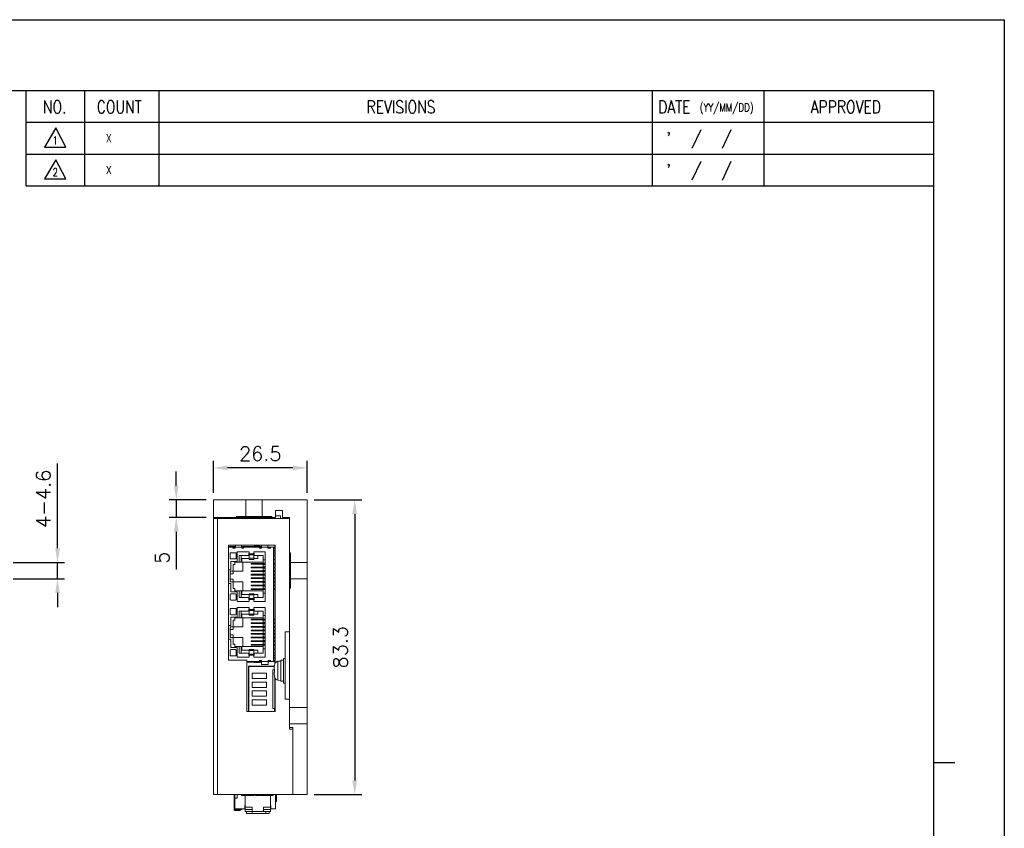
# Model space of a CAD drawing. Header units: millimetres. Extents: x 0 to 594, y 0 to 420.
# Tile 6 of 6: x 316 to 594, y 191 to 420. Entities that reach past the tile are written whole.
import ezdxf

# ---------------------------------------------------------------- set-up
doc = ezdxf.new("R2010")
doc.units = ezdxf.units.MM
doc.header["$PDSIZE"] = -1
doc.layers.add('SHEET', color=1, linetype='Continuous')
doc.styles.add('SHEET1', font='ROMANS.SHX', dxfattribs={"width": 0.8, "height": 3})
doc.styles.get("Standard").update_dxf_attribs({"font": 'txt.shx', "bigfont": 'whgtxt.shx'})
doc.dimstyles.new('ISO-25', dxfattribs={"dimtxt": 2.5, "dimasz": 2.5, "dimexe": 1.25, "dimexo": 0.625, "dimtad": 1, "dimtxsty": 'Standard', "dimcen": 2.5, "dimadec": 0, "dimazin": 0, "dimtfac": 1, "dimtmove": 0, "dimatfit": 3, "dimfxl": 0, "dimarcsym": 0})

# ---------------------------------------------------------------- blocks, each defined once
blk = doc.blocks.new('*D8')
at = {"color": 8, "lineweight": -2}
for p, q in [((326.39, 270.58), (326.39, 294.58)), ((313.88, 266.58), (328.39, 266.58)), ((326.39, 261.98), (326.39, 266.58)), ((313.88, 261.98), (328.39, 261.98)), ((326.39, 257.98), (326.39, 253.98))]:
    blk.add_line(p, q, dxfattribs=at)
at = {"color": 8}
for points in [[(325.72, 270.58), (327.05, 270.58), (326.39, 266.58)], [(325.72, 257.98), (327.05, 257.98), (326.39, 261.98)]]:
    blk.add_solid(points, dxfattribs=at)
at = {"layer": 'Defpoints', "color": 0}
for p in [(311.88, 266.58), (326.39, 266.58), (311.88, 261.98)]:
    blk.add_point(p, dxfattribs=at)
at = {"color": 3, "insert": (322.39, 284.58), "char_height": 4, "attachment_point": 5, "rotation": 90}
blk.add_mtext('\\A1;4-4.6', dxfattribs=at)
blk = doc.blocks.new('*D11')
at = {"color": 8, "lineweight": -2}
for p, q in [((398.94, 284.28), (412.38, 284.28)), ((410.38, 280.28), (410.38, 204.98)), ((398.94, 200.98), (412.38, 200.98))]:
    blk.add_line(p, q, dxfattribs=at)
at = {"color": 8}
for points in [[(409.71, 280.28), (411.04, 280.28), (410.38, 284.28)], [(409.71, 204.98), (411.04, 204.98), (410.38, 200.98)]]:
    blk.add_solid(points, dxfattribs=at)
at = {"layer": 'Defpoints', "color": 0}
for p in [(396.94, 284.28), (396.94, 200.98), (410.38, 200.98)]:
    blk.add_point(p, dxfattribs=at)
at = {"color": 3, "insert": (406.38, 242.63), "char_height": 4, "attachment_point": 5, "rotation": 90}
blk.add_mtext('\\A1;83.3', dxfattribs=at)
blk = doc.blocks.new('*D12')
at = {"color": 8, "lineweight": -2}
for p, q in [((370.44, 286.28), (370.44, 295.32)), ((396.94, 286.28), (396.94, 295.32)), ((392.94, 293.32), (374.44, 293.32))]:
    blk.add_line(p, q, dxfattribs=at)
at = {"color": 8}
for points in [[(374.44, 293.98), (374.44, 292.65), (370.44, 293.32)], [(392.94, 293.98), (392.94, 292.65), (396.94, 293.32)]]:
    blk.add_solid(points, dxfattribs=at)
at = {"layer": 'Defpoints', "color": 0}
for p in [(370.44, 293.32), (370.44, 284.28), (396.94, 284.28)]:
    blk.add_point(p, dxfattribs=at)
at = {"color": 3, "insert": (383.69, 297.32), "char_height": 4, "attachment_point": 5}
blk.add_mtext('\\A1;26.5', dxfattribs=at)
blk = doc.blocks.new('*D13')
at = {"color": 8, "lineweight": -2}
for p, q in [((359.94, 288.28), (359.94, 292.28)), ((368.44, 284.28), (357.94, 284.28)), ((359.94, 284.28), (359.94, 279.28)), ((368.44, 279.28), (357.94, 279.28)), ((359.94, 275.28), (359.94, 264.61))]:
    blk.add_line(p, q, dxfattribs=at)
at = {"color": 8}
for points in [[(359.27, 288.28), (360.6, 288.28), (359.94, 284.28)], [(359.27, 275.28), (360.6, 275.28), (359.94, 279.28)]]:
    blk.add_solid(points, dxfattribs=at)
at = {"layer": 'Defpoints', "color": 0}
for p in [(370.44, 284.28), (359.94, 279.28), (370.44, 279.28)]:
    blk.add_point(p, dxfattribs=at)
at = {"color": 3, "insert": (355.94, 267.94), "char_height": 4, "attachment_point": 5, "rotation": 90}
blk.add_mtext('\\A1;5', dxfattribs=at)

msp = doc.modelspace()

# ---------------------------------------------------------------- linework, layer by layer
at = {"color": 7, "linetype": 'Continuous', "lineweight": 15}
for p, q in [((370.4383, 284.2758), (370.4383, 279.2758)), ((370.4383, 284.2758), (379.6382, 284.2758)), ((379.6382, 284.2758), (379.6382, 279.5758)), ((379.6382, 284.2758), (384.2382, 284.2758)), ((384.2382, 284.2758), (384.2382, 279.5758)), ((384.2382, 284.2758), (396.9383, 284.2758)), ((396.9383, 284.2758), (396.9383, 266.5758)), ((389.9382, 281.2758), (388.0383, 281.2758)), ((388.0383, 281.2758), (388.0383, 279.2758)), ((389.9382, 279.2758), (389.9382, 281.2758)), ((370.4383, 279.2758), (376.9382, 279.2758)), ((370.4383, 200.9758), (370.4383, 278.9758)), ((370.4383, 278.9758), (371.6382, 278.9758)), ((371.6382, 278.9758), (371.6382, 200.9758)), ((391.9382, 278.9758), (371.6382, 278.9758)), ((376.9382, 279.5758), (376.9382, 279.2758)), ((379.6382, 279.5758), (376.9382, 279.5758)), ((376.9382, 279.2758), (386.9383, 279.2758)), ((379.6382, 279.5758), (384.2382, 279.5758)), ((386.9383, 279.5758), (384.2382, 279.5758)), ((386.9383, 279.5758), (386.9383, 279.2758)), ((386.9383, 279.2758), (388.0383, 279.2758)), ((387.8383, 278.9758), (387.8383, 279.2758)), ((388.0383, 279.7758), (389.4382, 279.7758)), ((389.4382, 278.9758), (389.4382, 279.7758)), ((389.9382, 279.2758), (391.9382, 279.2758)), ((391.9382, 279.2758), (391.9382, 269.2758)), ((387.9383, 271.4258), (374.7383, 271.4258)), ((374.7383, 271.4258), (374.7383, 238.9258)), ((374.7383, 271.0624), (375.872, 271.0624)), ((375.9002, 270.9354), (374.7383, 270.9354)), ((375.872, 271.0624), (375.872, 270.9354)), ((375.872, 271.0624), (376.4475, 271.0624)), ((375.9002, 270.6179), (375.9002, 270.9354)), ((375.9002, 270.9354), (376.4083, 270.9354)), ((376.6432, 270.6179), (375.9002, 270.6179)), ((376.4083, 270.6179), (376.4083, 270.9354)), ((376.4083, 270.9354), (376.6432, 270.9354)), ((376.4475, 271.0624), (376.4475, 270.9354)), ((376.4475, 271.0624), (376.6483, 271.0624)), ((376.6432, 270.6179), (376.6432, 270.9354)), ((378.4403, 270.9354), (376.6432, 270.9354)), ((378.435, 271.0624), (384.0335, 271.0624)), ((378.4403, 270.6179), (378.4403, 270.9354)), ((378.4403, 270.9354), (378.9482, 270.9354)), ((378.9482, 270.6179), (378.4403, 270.6179)), ((378.9482, 270.6179), (378.9482, 270.9354)), ((383.5203, 270.9354), (378.9482, 270.9354)), ((381.9963, 271.0624), (381.9963, 271.1894)), ((382.1741, 271.1894), (381.9963, 271.1894)), ((383.3425, 271.1894), (382.1741, 271.1894)), ((382.1741, 271.1894), (382.1741, 271.0624)), ((383.5203, 271.1894), (383.3425, 271.1894)), ((383.3425, 271.0624), (383.3425, 271.1894)), ((383.5203, 271.0624), (383.5203, 271.1894)), ((383.5203, 270.6179), (383.5203, 270.9354)), ((383.5203, 270.9354), (384.0282, 270.9354)), ((384.0282, 270.6179), (383.5203, 270.6179)), ((384.0282, 270.6179), (384.0282, 270.9354)), ((385.8063, 270.9354), (384.0282, 270.9354)), ((385.8063, 270.6179), (385.8063, 270.9354)), ((385.8063, 270.9354), (386.0602, 270.9354)), ((386.5683, 270.6179), (385.8063, 270.6179)), ((386.0602, 270.6179), (386.0602, 270.9354)), ((386.0602, 270.9354), (386.5683, 270.9354)), ((386.5683, 270.6179), (386.5683, 270.9354)), ((387.4572, 270.9354), (386.5683, 270.9354)), ((387.4572, 238.5758), (387.4572, 270.9354)), ((387.8383, 270.8338), (387.4572, 270.8338)), ((387.4572, 270.6306), (387.8383, 270.6306)), ((387.8383, 237.9969), (387.8383, 271.4258)), ((387.9383, 238.1982), (387.9383, 271.4258)), ((375.1382, 267.8239), (375.1382, 269.0939)), ((376.6622, 269.3479), (375.3922, 269.3479)), ((376.6622, 267.5699), (375.3922, 267.5699)), ((376.9163, 267.8239), (376.9163, 269.0939)), ((377.1702, 266.8968), (377.1703, 269.5638)), ((380.5993, 269.5638), (377.1703, 269.5638)), ((377.7036, 266.6809), (377.7036, 268.5859)), ((377.7036, 268.5859), (380.4722, 268.5859)), ((378.3386, 268.5859), (378.3386, 266.6809)), ((378.4656, 266.6809), (378.4656, 267.6969)), ((378.4656, 267.6969), (380.5993, 267.6969)), ((380.4722, 269.2209), (380.5993, 269.2209)), ((380.4722, 268.5859), (380.4722, 269.2209)), ((380.4722, 268.5859), (380.5993, 268.5859)), ((380.5993, 269.0331), (380.5993, 269.5638)), ((381.8692, 269.0331), (380.5993, 269.0331)), ((380.5993, 269.0331), (380.5993, 268.741)), ((380.5993, 268.741), (381.8692, 268.741)), ((380.5993, 267.7541), (380.5993, 268.741)), ((380.5993, 267.7541), (381.8692, 267.7541)), ((380.5993, 267.4683), (380.5993, 267.7541)), ((380.5993, 267.4683), (381.8692, 267.4683)), ((385.0443, 269.5638), (381.8692, 269.5638)), ((381.8692, 269.0331), (381.8692, 269.5638)), ((381.8692, 269.2209), (381.9963, 269.2209)), ((381.8692, 268.741), (381.8692, 269.0331)), ((381.8692, 267.7541), (381.8692, 268.741)), ((381.8692, 268.5859), (381.9963, 268.5859)), ((381.8692, 267.4683), (381.8692, 267.7541)), ((381.8692, 267.6969), (383.0122, 267.6969)), ((381.9963, 269.2209), (381.9963, 268.5859)), ((381.9963, 268.5859), (384.5362, 268.5859)), ((383.0122, 268.5859), (383.0122, 267.6969)), ((384.5362, 268.5859), (384.5362, 267.3159)), ((384.5362, 267.3159), (385.0443, 267.3159)), ((384.5362, 267.3159), (384.5362, 266.3444)), ((385.0443, 255.5938), (385.0443, 269.5638)), ((387.4572, 269.8686), (387.8383, 269.8686)), ((387.8383, 269.2336), (387.4572, 269.2336)), ((387.4572, 268.4716), (387.8383, 268.4716)), ((387.4572, 267.4496), (387.8383, 267.4496)), ((392.2383, 269.2758), (391.9382, 269.2758)), ((391.9382, 269.2758), (391.9382, 265.8371)), ((392.2383, 266.5758), (392.2383, 269.2758)), ((375.3922, 264.4838), (374.7383, 264.4838)), ((377.1702, 266.8968), (375.3922, 266.8968)), ((375.3922, 264.4838), (375.3922, 266.8968)), ((376.0018, 266.0459), (376.5099, 266.0459)), ((376.0018, 264.1536), (376.0018, 266.0459)), ((376.5099, 266.0459), (376.5099, 266.6809)), ((376.5099, 266.6809), (377.7036, 266.6809)), ((377.7036, 266.6809), (378.3386, 266.6809)), ((378.3386, 266.6809), (378.4656, 266.6809)), ((378.4656, 266.6809), (384.5362, 266.6809)), ((378.7196, 264.1536), (378.7196, 266.6809)), ((381.1327, 266.0828), (381.1327, 266.286)), ((381.1327, 266.286), (381.3112, 266.286)), ((381.3112, 266.0828), (381.1327, 266.0828)), ((381.1327, 265.2712), (381.1327, 265.068)), ((381.1327, 265.2712), (381.3112, 265.2712)), ((381.3112, 265.068), (381.1327, 265.068)), ((381.3112, 266.0828), (381.3112, 266.286)), ((381.3112, 266.286), (384.6132, 266.286)), ((384.6132, 266.0828), (381.3112, 266.0828)), ((381.3112, 265.2712), (381.3112, 265.068)), ((381.3112, 265.2712), (384.6132, 265.2712)), ((384.6132, 265.068), (381.3112, 265.068)), ((385.0443, 266.3444), (384.5362, 266.3444)), ((384.5362, 266.3444), (384.5362, 266.286)), ((384.5362, 266.0828), (384.5362, 266.0269)), ((385.0443, 266.0269), (384.5362, 266.0269)), ((384.5362, 265.3284), (384.5362, 266.0269)), ((385.0443, 265.3284), (384.5362, 265.3284)), ((384.5362, 265.3284), (384.5362, 265.2712)), ((384.5362, 265.068), (384.5362, 265.0109)), ((385.0443, 265.0109), (384.5362, 265.0109)), ((384.5362, 264.3124), (384.5362, 265.0109)), ((384.6132, 266.0828), (384.6132, 266.286)), ((384.6132, 266.286), (385.0443, 266.286)), ((385.0443, 266.0828), (384.6132, 266.0828)), ((384.6132, 265.2712), (384.6132, 265.068)), ((384.6132, 265.2712), (385.0443, 265.2712)), ((385.0443, 265.068), (384.6132, 265.068)), ((387.8383, 266.286), (387.4572, 266.286)), ((387.8383, 266.0828), (387.4572, 266.0828)), ((387.8383, 265.2712), (387.4572, 265.2712)), ((387.8383, 265.068), (387.4572, 265.068)), ((391.9382, 265.8371), (391.9382, 262.7146)), ((392.2383, 266.5758), (396.9383, 266.5758)), ((392.2383, 266.5758), (392.2383, 261.9758)), ((396.9383, 266.5758), (396.9383, 261.9758)), ((375.1637, 264.1536), (376.0018, 264.1536)), ((375.1637, 261.1056), (375.1637, 264.1536)), ((375.1637, 263.3916), (376.0018, 263.3916)), ((376.0018, 261.8676), (375.1637, 261.8676)), ((376.0018, 263.3916), (376.0018, 264.1536)), ((376.0018, 264.1536), (378.7196, 264.1536)), ((376.0018, 261.1056), (376.0018, 261.8676)), ((381.1327, 264.2552), (381.1327, 264.052)), ((381.1327, 264.2552), (381.3112, 264.2552)), ((381.3112, 264.052), (381.1327, 264.052)), ((381.1327, 263.2392), (381.1327, 263.036)), ((381.1327, 263.2392), (381.3112, 263.2392)), ((381.3112, 263.036), (381.1327, 263.036)), ((381.1327, 262.2232), (381.1327, 262.02)), ((381.1327, 262.2232), (381.3112, 262.2232)), ((381.3112, 262.02), (381.1327, 262.02)), ((381.3112, 264.2552), (381.3112, 264.052)), ((381.3112, 264.2552), (384.6132, 264.2552)), ((384.6132, 264.052), (381.3112, 264.052)), ((381.3112, 263.2392), (381.3112, 263.036)), ((381.3112, 263.2392), (384.6132, 263.2392)), ((384.6132, 263.036), (381.3112, 263.036)), ((381.3112, 262.2232), (381.3112, 262.02)), ((381.3112, 262.2232), (384.6132, 262.2232)), ((384.6132, 262.02), (381.3112, 262.02)), ((384.5362, 264.3124), (385.0443, 264.3124)), ((384.5362, 264.3124), (384.5362, 264.2552)), ((384.5362, 264.052), (384.5362, 263.9949)), ((385.0443, 263.9949), (384.5362, 263.9949)), ((384.5362, 263.2964), (384.5362, 263.9949)), ((384.5362, 263.2964), (385.0443, 263.2964)), ((384.5362, 263.2964), (384.5362, 263.2392)), ((384.5362, 263.036), (384.5362, 262.9789)), ((385.0443, 262.9789), (384.5362, 262.9789)), ((384.5362, 262.2804), (384.5362, 262.9789)), ((384.5362, 262.2804), (385.0443, 262.2804)), ((384.5362, 262.2804), (384.5362, 262.2232)), ((384.5362, 262.02), (384.5362, 261.9629)), ((385.0443, 261.9629), (384.5362, 261.9629)), ((384.5362, 261.2644), (384.5362, 261.9629)), ((384.6132, 264.2552), (384.6132, 264.052)), ((384.6132, 264.2552), (385.0443, 264.2552)), ((385.0443, 264.052), (384.6132, 264.052)), ((384.6132, 263.2392), (384.6132, 263.036)), ((384.6132, 263.2392), (385.0443, 263.2392)), ((385.0443, 263.036), (384.6132, 263.036)), ((384.6132, 262.2232), (384.6132, 262.02)), ((384.6132, 262.2232), (385.0443, 262.2232)), ((385.0443, 262.02), (384.6132, 262.02)), ((387.8383, 264.2552), (387.4572, 264.2552)), ((387.8383, 264.052), (387.4572, 264.052)), ((387.8383, 263.2392), (387.4572, 263.2392)), ((387.8383, 263.036), (387.4572, 263.036)), ((387.8383, 262.2232), (387.4572, 262.2232)), ((387.8383, 262.02), (387.4572, 262.02)), ((391.9382, 262.7146), (391.9382, 259.2758)), ((392.2383, 259.2758), (392.2383, 261.9758)), ((392.2383, 261.9758), (396.9383, 261.9758)), ((396.9383, 261.9758), (396.9383, 225.5758)), ((375.3922, 260.6738), (374.7383, 260.6738)), ((376.0018, 261.1056), (375.1637, 261.1056)), ((375.3922, 258.2608), (375.3922, 260.6738)), ((376.0018, 259.2133), (376.0018, 261.1056)), ((378.7196, 261.1056), (376.0018, 261.1056)), ((376.5099, 259.2133), (376.0018, 259.2133)), ((376.5099, 258.5783), (376.5099, 259.2133)), ((378.7196, 258.5783), (378.7196, 261.1056)), ((381.1327, 261.2072), (381.1327, 261.004)), ((381.1327, 261.2072), (381.3112, 261.2072)), ((381.3112, 261.004), (381.1327, 261.004)), ((381.1327, 260.1912), (381.1327, 259.988)), ((381.1327, 260.1912), (381.3112, 260.1912)), ((381.3112, 259.988), (381.1327, 259.988)), ((381.1327, 258.972), (381.1327, 259.1752)), ((381.1327, 259.1752), (381.3112, 259.1752)), ((381.3112, 258.972), (381.1327, 258.972)), ((381.3112, 261.2072), (381.3112, 261.004)), ((381.3112, 261.2072), (384.6132, 261.2072)), ((384.6132, 261.004), (381.3112, 261.004)), ((381.3112, 260.1912), (381.3112, 259.988)), ((381.3112, 260.1912), (384.6132, 260.1912)), ((384.6132, 259.988), (381.3112, 259.988)), ((381.3112, 258.972), (381.3112, 259.1752)), ((381.3112, 259.1752), (384.6132, 259.1752)), ((384.6132, 258.972), (381.3112, 258.972)), ((384.5362, 261.2644), (385.0443, 261.2644)), ((384.5362, 261.2644), (384.5362, 261.2072)), ((384.5362, 261.004), (384.5362, 260.9469)), ((385.0443, 260.9469), (384.5362, 260.9469)), ((384.5362, 260.2484), (384.5362, 260.9469)), ((384.5362, 260.2484), (385.0443, 260.2484)), ((384.5362, 260.2484), (384.5362, 260.1912)), ((384.5362, 259.988), (384.5362, 259.9309)), ((384.5362, 259.9309), (385.0443, 259.9309)), ((384.5362, 259.2324), (384.5362, 259.9309)), ((384.5362, 259.2324), (385.0443, 259.2324)), ((384.5362, 259.2324), (384.5362, 259.1752)), ((384.5362, 258.972), (384.5362, 258.9149)), ((384.5362, 258.9149), (385.0443, 258.9149)), ((384.5362, 258.9149), (384.5362, 257.9433)), ((384.6132, 261.2072), (384.6132, 261.004)), ((384.6132, 261.2072), (385.0443, 261.2072)), ((385.0443, 261.004), (384.6132, 261.004)), ((384.6132, 260.1912), (384.6132, 259.988)), ((384.6132, 260.1912), (385.0443, 260.1912)), ((385.0443, 259.988), (384.6132, 259.988)), ((384.6132, 258.972), (384.6132, 259.1752)), ((384.6132, 259.1752), (385.0443, 259.1752)), ((385.0443, 258.972), (384.6132, 258.972)), ((387.8383, 261.2072), (387.4572, 261.2072)), ((387.8383, 261.004), (387.4572, 261.004)), ((387.8383, 260.1912), (387.4572, 260.1912)), ((387.8383, 259.988), (387.4572, 259.988)), ((387.8383, 259.1752), (387.4572, 259.1752)), ((387.8383, 258.972), (387.4572, 258.972)), ((392.2383, 259.2758), (391.9382, 259.2758)), ((391.9382, 259.2758), (391.9382, 225.5758)), ((375.1382, 256.1653), (375.1382, 257.4353)), ((377.1702, 258.2608), (375.3922, 258.2608)), ((376.6622, 257.6893), (375.3922, 257.6893)), ((377.7036, 258.5783), (376.5099, 258.5783)), ((376.9163, 256.1653), (376.9163, 257.4353)), ((377.1702, 255.5938), (377.1702, 258.2608)), ((377.7036, 256.6733), (377.7036, 258.5783)), ((377.7036, 258.5783), (378.3386, 258.5783)), ((380.4722, 256.6733), (377.7036, 256.6733)), ((378.3386, 258.5783), (378.3386, 256.6733)), ((378.4656, 258.5783), (378.3386, 258.5783)), ((378.4656, 258.5783), (378.4656, 257.5623)), ((384.5362, 258.5783), (378.4656, 258.5783)), ((378.4656, 257.5623), (380.5993, 257.5623)), ((380.4722, 256.0383), (380.4722, 256.6733)), ((380.5993, 256.6733), (380.4722, 256.6733)), ((381.8692, 257.6893), (380.5993, 257.6893)), ((380.5993, 257.6893), (380.5993, 257.4036)), ((381.8692, 257.4036), (380.5993, 257.4036)), ((380.5993, 257.4036), (380.5993, 256.4167)), ((380.5993, 256.4167), (380.5993, 256.1246)), ((381.8692, 256.4167), (380.5993, 256.4167)), ((380.5993, 255.5938), (380.5993, 256.1246)), ((381.8692, 256.1246), (380.5993, 256.1246)), ((381.8692, 257.6893), (381.8692, 257.4036)), ((381.8692, 257.5623), (383.0122, 257.5623)), ((381.8692, 257.4036), (381.8692, 256.4167)), ((381.9963, 256.6733), (381.8692, 256.6733)), ((381.8692, 256.1246), (381.8692, 256.4167)), ((381.8692, 255.5938), (381.8692, 256.1246)), ((381.9963, 256.6733), (381.9963, 256.0383)), ((384.5362, 256.6733), (381.9963, 256.6733)), ((383.0122, 256.6733), (383.0122, 257.5623)), ((384.5362, 257.9433), (384.5362, 256.6733)), ((385.0443, 257.9433), (384.5362, 257.9433)), ((375.1382, 252.0759), (375.1382, 253.3459)), ((376.6622, 255.9113), (375.3922, 255.9113)), ((376.6622, 253.5999), (375.3922, 253.5999)), ((376.9163, 252.0759), (376.9163, 253.3459)), ((380.5993, 255.5938), (377.1702, 255.5938)), ((377.1702, 251.1488), (377.1703, 253.8158)), ((380.5993, 253.8158), (377.1703, 253.8158)), ((380.5993, 256.0383), (380.4722, 256.0383)), ((380.4722, 253.4729), (380.5993, 253.4729)), ((380.4722, 252.8379), (380.4722, 253.4729)), ((380.5993, 253.2851), (380.5993, 253.8158)), ((381.8692, 253.2851), (380.5993, 253.2851)), ((380.5993, 253.2851), (380.5993, 252.993)), ((381.9963, 256.0383), (381.8692, 256.0383)), ((385.0443, 255.5938), (381.8692, 255.5938)), ((385.0443, 253.8158), (381.8692, 253.8158)), ((381.8692, 253.2851), (381.8692, 253.8158)), ((381.8692, 253.4729), (381.9963, 253.4729)), ((381.8692, 252.993), (381.8692, 253.2851)), ((381.9963, 253.4729), (381.9963, 252.8379)), ((385.0443, 239.8458), (385.0443, 253.8158)), ((376.6622, 251.8219), (375.3922, 251.8219)), ((377.1702, 251.1488), (375.3922, 251.1488)), ((375.3922, 248.7358), (375.3922, 251.1488)), ((376.5099, 250.9329), (377.7036, 250.9329)), ((376.5099, 250.2979), (376.5099, 250.9329)), ((377.7036, 250.9329), (377.7036, 252.8379)), ((377.7036, 252.8379), (380.4722, 252.8379)), ((377.7036, 250.9329), (378.3386, 250.9329)), ((378.3386, 252.8379), (378.3386, 250.9329)), ((378.3386, 250.9329), (378.4656, 250.9329)), ((378.4656, 250.9329), (378.4656, 251.9489)), ((378.4656, 251.9489), (380.5993, 251.9489)), ((378.4656, 250.9329), (384.5362, 250.9329)), ((378.7196, 248.4056), (378.7196, 250.9329)), ((380.4722, 252.8379), (380.5993, 252.8379)), ((380.5993, 252.993), (381.8692, 252.993)), ((380.5993, 252.0061), (380.5993, 252.993)), ((380.5993, 252.0061), (381.8692, 252.0061)), ((380.5993, 251.7203), (380.5993, 252.0061)), ((380.5993, 251.7203), (381.8692, 251.7203)), ((381.1327, 250.3348), (381.1327, 250.538)), ((381.1327, 250.538), (381.3112, 250.538)), ((381.3112, 250.3348), (381.3112, 250.538)), ((381.3112, 250.538), (384.6132, 250.538)), ((381.8692, 252.0061), (381.8692, 252.993)), ((381.8692, 252.8379), (381.9963, 252.8379)), ((381.8692, 251.7203), (381.8692, 252.0061)), ((381.8692, 251.9489), (383.0122, 251.9489)), ((381.9963, 252.8379), (384.5362, 252.8379)), ((383.0122, 252.8379), (383.0122, 251.9489)), ((384.5362, 252.8379), (384.5362, 251.5679)), ((384.5362, 251.5679), (385.0443, 251.5679)), ((384.5362, 251.5679), (384.5362, 250.5964)), ((385.0443, 250.5964), (384.5362, 250.5964)), ((384.5362, 250.5964), (384.5362, 250.538)), ((384.6132, 250.3348), (384.6132, 250.538)), ((384.6132, 250.538), (385.0443, 250.538)), ((387.8383, 250.538), (387.4572, 250.538)), ((375.3922, 248.7358), (374.7383, 248.7358)), ((375.1637, 248.4056), (376.0018, 248.4056)), ((375.1637, 245.3576), (375.1637, 248.4056)), ((376.0018, 250.2979), (376.5099, 250.2979)), ((376.0018, 248.4056), (376.0018, 250.2979)), ((376.0018, 247.6436), (376.0018, 248.4056)), ((376.0018, 248.4056), (378.7196, 248.4056)), ((381.3112, 250.3348), (381.1327, 250.3348)), ((381.1327, 249.5232), (381.1327, 249.32)), ((381.1327, 249.5232), (381.3112, 249.5232)), ((381.3112, 249.32), (381.1327, 249.32)), ((381.1327, 248.5072), (381.1327, 248.304)), ((381.1327, 248.5072), (381.3112, 248.5072)), ((381.3112, 248.304), (381.1327, 248.304)), ((384.6132, 250.3348), (381.3112, 250.3348)), ((381.3112, 249.5232), (381.3112, 249.32)), ((381.3112, 249.5232), (384.6132, 249.5232)), ((384.6132, 249.32), (381.3112, 249.32)), ((381.3112, 248.5072), (381.3112, 248.304)), ((381.3112, 248.5072), (384.6132, 248.5072)), ((384.6132, 248.304), (381.3112, 248.304)), ((384.5362, 250.3348), (384.5362, 250.2789)), ((385.0443, 250.2789), (384.5362, 250.2789)), ((384.5362, 249.5804), (384.5362, 250.2789)), ((385.0443, 249.5804), (384.5362, 249.5804)), ((384.5362, 249.5804), (384.5362, 249.5232)), ((384.5362, 249.32), (384.5362, 249.2629)), ((385.0443, 249.2629), (384.5362, 249.2629)), ((384.5362, 248.5644), (384.5362, 249.2629)), ((384.5362, 248.5644), (385.0443, 248.5644)), ((384.5362, 248.5644), (384.5362, 248.5072)), ((384.5362, 248.304), (384.5362, 248.2469)), ((385.0443, 248.2469), (384.5362, 248.2469)), ((384.5362, 247.5484), (384.5362, 248.2469)), ((385.0443, 250.3348), (384.6132, 250.3348)), ((384.6132, 249.5232), (384.6132, 249.32)), ((384.6132, 249.5232), (385.0443, 249.5232)), ((385.0443, 249.32), (384.6132, 249.32)), ((384.6132, 248.5072), (384.6132, 248.304)), ((384.6132, 248.5072), (385.0443, 248.5072)), ((385.0443, 248.304), (384.6132, 248.304)), ((387.8383, 250.3348), (387.4572, 250.3348)), ((387.8383, 249.5232), (387.4572, 249.5232)), ((387.8383, 249.32), (387.4572, 249.32)), ((387.8383, 248.5072), (387.4572, 248.5072)), ((387.8383, 248.304), (387.4572, 248.304)), ((375.3922, 244.9258), (374.7383, 244.9258)), ((375.1637, 247.6436), (376.0018, 247.6436)), ((376.0018, 246.1196), (375.1637, 246.1196)), ((376.0018, 245.3576), (375.1637, 245.3576)), ((375.3922, 242.5128), (375.3922, 244.9258)), ((376.0018, 245.3576), (376.0018, 246.1196)), ((376.0018, 243.4653), (376.0018, 245.3576)), ((378.7196, 245.3576), (376.0018, 245.3576)), ((378.7196, 242.8303), (378.7196, 245.3576)), ((381.1327, 247.4912), (381.1327, 247.288)), ((381.1327, 247.4912), (381.3112, 247.4912)), ((381.3112, 247.288), (381.1327, 247.288)), ((381.1327, 246.4752), (381.1327, 246.272)), ((381.1327, 246.4752), (381.3112, 246.4752)), ((381.3112, 246.272), (381.1327, 246.272)), ((381.1327, 245.4592), (381.1327, 245.256)), ((381.1327, 245.4592), (381.3112, 245.4592)), ((381.3112, 245.256), (381.1327, 245.256)), ((381.3112, 247.4912), (381.3112, 247.288)), ((381.3112, 247.4912), (384.6132, 247.4912)), ((384.6132, 247.288), (381.3112, 247.288)), ((381.3112, 246.4752), (381.3112, 246.272)), ((381.3112, 246.4752), (384.6132, 246.4752)), ((384.6132, 246.272), (381.3112, 246.272)), ((381.3112, 245.4592), (381.3112, 245.256)), ((381.3112, 245.4592), (384.6132, 245.4592)), ((384.6132, 245.256), (381.3112, 245.256)), ((384.5362, 247.5484), (385.0443, 247.5484)), ((384.5362, 247.5484), (384.5362, 247.4912)), ((384.5362, 247.288), (384.5362, 247.2309)), ((385.0443, 247.2309), (384.5362, 247.2309)), ((384.5362, 246.5324), (384.5362, 247.2309)), ((384.5362, 246.5324), (385.0443, 246.5324)), ((384.5362, 246.5324), (384.5362, 246.4752)), ((384.5362, 246.272), (384.5362, 246.2149)), ((385.0443, 246.2149), (384.5362, 246.2149)), ((384.5362, 245.5164), (384.5362, 246.2149)), ((384.5362, 245.5164), (385.0443, 245.5164)), ((384.5362, 245.5164), (384.5362, 245.4592)), ((384.5362, 245.256), (384.5362, 245.1989)), ((385.0443, 245.1989), (384.5362, 245.1989)), ((384.5362, 244.5004), (384.5362, 245.1989)), ((384.6132, 247.4912), (384.6132, 247.288)), ((384.6132, 247.4912), (385.0443, 247.4912)), ((385.0443, 247.288), (384.6132, 247.288)), ((384.6132, 246.4752), (384.6132, 246.272)), ((384.6132, 246.4752), (385.0443, 246.4752)), ((385.0443, 246.272), (384.6132, 246.272)), ((384.6132, 245.4592), (384.6132, 245.256)), ((384.6132, 245.4592), (385.0443, 245.4592)), ((385.0443, 245.256), (384.6132, 245.256)), ((387.8383, 247.4912), (387.4572, 247.4912)), ((387.8383, 247.288), (387.4572, 247.288)), ((387.8383, 246.4752), (387.4572, 246.4752)), ((387.8383, 246.272), (387.4572, 246.272)), ((387.8383, 245.4592), (387.4572, 245.4592)), ((387.8383, 245.256), (387.4572, 245.256)), ((390.7383, 246.9758), (390.7383, 227.9758)), ((390.7383, 246.9758), (391.9382, 246.9758)), ((377.1702, 242.5128), (375.3922, 242.5128)), ((376.5099, 243.4653), (376.0018, 243.4653)), ((376.5099, 242.8303), (376.5099, 243.4653)), ((377.7036, 242.8303), (376.5099, 242.8303)), ((377.1702, 239.8458), (377.1702, 242.5128)), ((377.7036, 240.9253), (377.7036, 242.8303)), ((377.7036, 242.8303), (378.3386, 242.8303)), ((378.3386, 242.8303), (378.3386, 240.9253)), ((378.4656, 242.8303), (378.3386, 242.8303)), ((378.4656, 242.8303), (378.4656, 241.8143)), ((384.5362, 242.8303), (378.4656, 242.8303)), ((381.1327, 244.4432), (381.1327, 244.24)), ((381.1327, 244.4432), (381.3112, 244.4432)), ((381.3112, 244.24), (381.1327, 244.24)), ((381.1327, 243.224), (381.1327, 243.4272)), ((381.1327, 243.4272), (381.3112, 243.4272)), ((381.3112, 243.224), (381.1327, 243.224)), ((381.3112, 244.4432), (381.3112, 244.24)), ((381.3112, 244.4432), (384.6132, 244.4432)), ((384.6132, 244.24), (381.3112, 244.24)), ((381.3112, 243.224), (381.3112, 243.4272)), ((381.3112, 243.4272), (384.6132, 243.4272)), ((384.6132, 243.224), (381.3112, 243.224)), ((384.5362, 244.5004), (385.0443, 244.5004)), ((384.5362, 244.5004), (384.5362, 244.4432)), ((384.5362, 244.24), (384.5362, 244.1829)), ((384.5362, 244.1829), (385.0443, 244.1829)), ((384.5362, 243.4844), (384.5362, 244.1829)), ((384.5362, 243.4844), (385.0443, 243.4844)), ((384.5362, 243.4844), (384.5362, 243.4272)), ((384.5362, 243.224), (384.5362, 243.1669)), ((384.5362, 243.1669), (385.0443, 243.1669)), ((384.5362, 243.1669), (384.5362, 242.1953)), ((384.5362, 242.1953), (384.5362, 240.9253)), ((385.0443, 242.1953), (384.5362, 242.1953)), ((384.6132, 244.4432), (384.6132, 244.24)), ((384.6132, 244.4432), (385.0443, 244.4432)), ((385.0443, 244.24), (384.6132, 244.24)), ((384.6132, 243.224), (384.6132, 243.4272)), ((384.6132, 243.4272), (385.0443, 243.4272)), ((385.0443, 243.224), (384.6132, 243.224)), ((387.8383, 244.4432), (387.4572, 244.4432)), ((387.8383, 244.24), (387.4572, 244.24)), ((387.8383, 243.4272), (387.4572, 243.4272)), ((387.8383, 243.224), (387.4572, 243.224)), ((375.1382, 240.4173), (375.1382, 241.6873)), ((376.6622, 241.9413), (375.3922, 241.9413)), ((376.6622, 240.1633), (375.3922, 240.1633)), ((376.9163, 240.4173), (376.9163, 241.6873)), ((380.5993, 239.8458), (377.1702, 239.8458)), ((380.4722, 240.9253), (377.7036, 240.9253)), ((378.4656, 241.8143), (380.5993, 241.8143)), ((380.4722, 240.2903), (380.4722, 240.9253)), ((380.5993, 240.9253), (380.4722, 240.9253)), ((380.5993, 240.2903), (380.4722, 240.2903)), ((381.8692, 241.9413), (380.5993, 241.9413)), ((380.5993, 241.9413), (380.5993, 241.6556)), ((381.8692, 241.6556), (380.5993, 241.6556)), ((380.5993, 241.6556), (380.5993, 240.6687)), ((380.5993, 240.6687), (380.5993, 240.3766)), ((381.8692, 240.6687), (380.5993, 240.6687)), ((380.5993, 239.8458), (380.5993, 240.3766)), ((381.8692, 240.3766), (380.5993, 240.3766)), ((381.8692, 241.9413), (381.8692, 241.6556)), ((381.8692, 241.8143), (383.0122, 241.8143)), ((381.8692, 241.6556), (381.8692, 240.6687)), ((381.9963, 240.9253), (381.8692, 240.9253)), ((381.8692, 240.3766), (381.8692, 240.6687)), ((381.8692, 239.8458), (381.8692, 240.3766)), ((381.9963, 240.2903), (381.8692, 240.2903)), ((385.0443, 239.8458), (381.8692, 239.8458)), ((381.9963, 240.9253), (381.9963, 240.2903)), ((384.5362, 240.9253), (381.9963, 240.9253)), ((383.0122, 240.9253), (383.0122, 241.8143)), ((387.8383, 242.0617), (387.4572, 242.0617)), ((387.8383, 241.0396), (387.4572, 241.0396)), ((387.4572, 240.2776), (387.8383, 240.2776)), ((387.4572, 239.6426), (387.8383, 239.6426)), ((390.7383, 239.4758), (390.2382, 239.4758)), ((390.2382, 235.9758), (390.2382, 239.4758)), ((374.7383, 238.9258), (379.9383, 238.9258)), ((379.9383, 238.9258), (379.9383, 224.4258)), ((383.5203, 238.5758), (379.9383, 238.5758)), ((379.9383, 238.4488), (384.0335, 238.4488)), ((387.6714, 237.2758), (380.3382, 237.2758)), ((380.3382, 224.4258), (380.3382, 237.2758)), ((380.4382, 237.1758), (387.6533, 237.1758)), ((381.9963, 238.4488), (381.9963, 238.3218)), ((381.9963, 238.3218), (382.1741, 238.3218)), ((382.1741, 238.3218), (382.1741, 238.4488)), ((383.3425, 238.3218), (382.1741, 238.3218)), ((383.3425, 238.4488), (383.3425, 238.3218)), ((383.3425, 238.3218), (383.5203, 238.3218)), ((384.0282, 238.8933), (383.5203, 238.8933)), ((383.5203, 238.5758), (383.5203, 238.8933)), ((384.0282, 238.5758), (383.5203, 238.5758)), ((383.5203, 238.3218), (383.5203, 238.4488)), ((384.0282, 238.5758), (384.0282, 238.8933)), ((385.9332, 238.5758), (384.0282, 238.5758)), ((384.1302, 237.7417), (385.8212, 237.7417)), ((386.5683, 238.8933), (385.9332, 238.8933)), ((385.9332, 238.5758), (385.9332, 238.8933)), ((386.0602, 238.5758), (385.9332, 238.5758)), ((386.0602, 238.8933), (386.0602, 238.5758)), ((386.5683, 238.5758), (386.0602, 238.5758)), ((386.5683, 238.5758), (386.5683, 238.8933)), ((387.4572, 238.5758), (386.5683, 238.5758)), ((387.4572, 238.8806), (387.8383, 238.8806)), ((387.4572, 238.6774), (387.8383, 238.6774)), ((387.5922, 236.3718), (387.5922, 236.7476)), ((387.7468, 237.6718), (387.7571, 237.6667)), ((389.5382, 238.7258), (388.691, 238.6517)), ((390.2382, 238.9258), (389.5382, 238.9258)), ((389.5382, 233.0258), (389.5382, 238.9258)), ((381.4382, 235.2758), (385.4383, 235.2758)), ((381.4382, 233.7758), (381.4382, 235.2758)), ((385.4383, 235.2758), (385.4383, 233.7758)), ((387.2383, 236.2758), (387.7382, 236.2758)), ((387.2383, 225.2758), (387.2383, 236.2758)), ((387.7571, 236.3718), (387.5922, 236.3718)), ((387.5922, 235.2041), (387.5922, 235.5798)), ((387.5922, 235.5798), (387.7571, 235.5798)), ((387.7382, 236.2758), (387.7382, 236.3718)), ((387.7382, 236.2758), (387.7527, 236.2758)), ((387.8383, 224.4258), (387.8383, 233.9547)), ((390.2382, 232.4758), (390.2382, 235.9758)), ((385.4383, 233.7758), (381.4382, 233.7758)), ((381.4382, 232.7758), (385.4383, 232.7758)), ((381.4382, 231.2758), (381.4382, 232.7758)), ((385.4383, 231.2758), (381.4382, 231.2758)), ((385.4383, 232.7758), (385.4383, 231.2758)), ((387.9383, 224.4258), (387.9383, 233.7534)), ((388.691, 233.2999), (389.5382, 233.2258)), ((389.5382, 233.0258), (390.2382, 233.0258)), ((390.2382, 232.4758), (390.7383, 232.4758)), ((381.4382, 230.2758), (385.4383, 230.2758)), ((381.4382, 228.7758), (381.4382, 230.2758)), ((385.4383, 228.7758), (381.4382, 228.7758)), ((385.4383, 230.2758), (385.4383, 228.7758)), ((381.4382, 227.7758), (385.4383, 227.7758)), ((381.4382, 226.2758), (381.4382, 227.7758)), ((385.4383, 226.2758), (381.4382, 226.2758)), ((385.4383, 227.7758), (385.4383, 226.2758)), ((390.7383, 227.9758), (391.9382, 227.9758)), ((391.9382, 225.5758), (396.9383, 225.5758)), ((391.9382, 225.5758), (391.9382, 220.9758)), ((396.9383, 225.5758), (396.9383, 220.9758)), ((379.9383, 224.4258), (387.9383, 224.4258)), ((387.7382, 225.2758), (387.2383, 225.2758)), ((387.8383, 225.2758), (387.7382, 225.2758)), ((391.9382, 220.9758), (391.9382, 219.9758)), ((391.9382, 220.9758), (396.9383, 220.9758)), ((391.9382, 219.9758), (391.9382, 219.4758)), ((391.9382, 219.9758), (392.9382, 219.9758)), ((392.9382, 219.9758), (392.9382, 200.9758)), ((396.9383, 220.9758), (396.9383, 200.9758)), ((391.9382, 219.4758), (392.9382, 219.4758)), ((371.6382, 200.9758), (370.4383, 200.9758)), ((392.9382, 200.9758), (371.6382, 200.9758)), ((376.3382, 200.9758), (376.3382, 196.6758)), ((376.5383, 199.9758), (376.5383, 200.9758)), ((377.1382, 200.9758), (377.1382, 199.9758)), ((378.3574, 200.9758), (378.3574, 200.6758)), ((378.3574, 200.6758), (378.4581, 200.6758)), ((378.4581, 200.9758), (378.4581, 200.6758)), ((378.4581, 200.6758), (378.6735, 200.6758)), ((378.6735, 200.9758), (378.6735, 200.6758)), ((378.6735, 200.6758), (378.6987, 200.6758)), ((378.6987, 200.9758), (378.6987, 200.6758)), ((378.6987, 200.6758), (379.0517, 200.6758)), ((379.0517, 200.9758), (379.0517, 200.6758)), ((379.0517, 200.6758), (379.6437, 200.6758)), ((379.4562, 200.6758), (379.4562, 197.4198)), ((379.6249, 200.6758), (379.6249, 200.9758)), ((379.7198, 200.6758), (379.6249, 200.6758)), ((379.7198, 200.6758), (379.7198, 200.9758)), ((380.7283, 200.6758), (379.7198, 200.6758)), ((380.7283, 200.6758), (380.7283, 200.9758)), ((381.226, 200.6758), (380.7283, 200.6758)), ((381.226, 200.9758), (381.226, 200.6758)), ((381.64, 200.6758), (381.226, 200.6758)), ((381.64, 200.9758), (381.64, 200.6758)), ((381.6825, 200.6758), (381.64, 200.6758)), ((381.6825, 200.6758), (381.6825, 200.9758)), ((381.9413, 200.6758), (381.6853, 200.6758)), ((381.9413, 200.9758), (381.9413, 200.6758)), ((381.9789, 200.6758), (381.9413, 200.6758)), ((381.9789, 200.6758), (381.9789, 200.9758)), ((382.3616, 200.9758), (382.3616, 200.6758)), ((382.3616, 200.6758), (382.5081, 200.6758)), ((382.5081, 200.9758), (382.5081, 200.6758)), ((382.5081, 200.6758), (382.991, 200.6758)), ((382.991, 200.9758), (382.991, 200.6758)), ((382.991, 200.6758), (383.3019, 200.6758)), ((383.3019, 200.6758), (383.3019, 200.9758)), ((383.32, 200.6758), (383.3019, 200.6758)), ((383.32, 200.9758), (383.32, 200.6758)), ((383.32, 200.6758), (383.3219, 200.6758)), ((383.3219, 200.6758), (383.3219, 200.9758)), ((383.5815, 200.6758), (383.5815, 200.9758)), ((384.1368, 200.6758), (383.5815, 200.6758)), ((384.1368, 200.6758), (384.1368, 200.9758)), ((384.5102, 200.6758), (384.1368, 200.6758)), ((384.5102, 200.9758), (384.5102, 200.6758)), ((384.5102, 200.6758), (384.7824, 200.6758)), ((384.7824, 200.6758), (384.7824, 200.9758)), ((385.7208, 200.6758), (384.7824, 200.6758)), ((385.7208, 200.6758), (385.7208, 200.9758)), ((386.2451, 200.6758), (385.7208, 200.6758)), ((386.2451, 200.6758), (386.2451, 200.9758)), ((386.8354, 200.6758), (386.2451, 200.6758)), ((386.5683, 197.4198), (386.5683, 200.6758)), ((386.8354, 200.6758), (386.8354, 200.9758)), ((387.1315, 200.6758), (386.8354, 200.6758)), ((387.1315, 200.6758), (387.1315, 200.9758)), ((387.1315, 200.6758), (387.2813, 200.6758)), ((387.2813, 200.9758), (387.2813, 200.6758)), ((387.2813, 200.6758), (387.3247, 200.6758)), ((387.3247, 200.6758), (387.3247, 200.9758)), ((388.0383, 196.9758), (388.0383, 200.9758)), ((388.2382, 198.9758), (388.2382, 200.9758)), ((392.9382, 200.9758), (396.9383, 200.9758)), ((376.5383, 196.9758), (376.5383, 199.9758)), ((376.5383, 199.9758), (377.1382, 199.9758)), ((379.2882, 196.9758), (379.2882, 197.6758)), ((386.6883, 197.6758), (386.6883, 196.9758)), ((388.0383, 198.9758), (388.2382, 198.9758)), ((376.3382, 196.6758), (378.2882, 196.6758)), ((376.5383, 196.4758), (376.3382, 196.6758)), ((376.5383, 196.9758), (379.2882, 196.9758)), ((377.8883, 196.4758), (376.5383, 196.4758)), ((378.2882, 196.6758), (377.8883, 196.4758)), ((378.2882, 196.6758), (378.4882, 196.7758)), ((378.4882, 196.7758), (378.4882, 196.9758)), ((379.2882, 196.9758), (379.4562, 196.9758)), ((379.4562, 197.4198), (379.4562, 196.7848)), ((379.4562, 197.4198), (381.4247, 197.4198)), ((381.4247, 196.7848), (379.4562, 196.7848)), ((379.4562, 196.7848), (379.4562, 196.1498)), ((381.4247, 196.1498), (379.4562, 196.1498)), ((379.8373, 196.1498), (379.8373, 195.6418)), ((379.8373, 195.6418), (381.436, 195.6418)), ((381.4247, 196.7848), (381.4247, 197.4198)), ((381.4247, 196.7848), (381.4247, 196.1498)), ((381.4247, 196.1498), (384.5998, 196.1498)), ((381.436, 195.6418), (385.246, 195.6418)), ((384.5998, 196.7848), (384.5998, 197.4198)), ((384.5998, 197.4198), (386.5683, 197.4198)), ((386.5683, 196.7848), (384.5998, 196.7848)), ((384.5998, 196.1498), (384.5998, 196.7848)), ((386.5683, 196.1498), (384.5998, 196.1498)), ((385.246, 195.6418), (386.1872, 195.6418)), ((386.1872, 196.1498), (386.1872, 195.6418)), ((386.5683, 196.7848), (386.5683, 197.4198)), ((386.5683, 196.9758), (386.6883, 196.9758)), ((386.5683, 196.7848), (386.5683, 196.1498)), ((388.0383, 196.9758), (386.6883, 196.9758))]:
    msp.add_line(p, q, dxfattribs=at)
at = {"color": 8, "linetype": 'Continuous', "lineweight": 15}
for p, q in [((380.4382, 224.4258), (380.4382, 237.1758)), ((387.8181, 237.9354), (387.8181, 237.9355)), ((388.691, 235.9758), (388.691, 238.6517)), ((387.7382, 236.2758), (387.7382, 236.3718)), ((387.8181, 234.0162), (387.8181, 234.0162)), ((388.691, 233.2999), (388.691, 235.9758)), ((387.7382, 224.4258), (387.7382, 225.2758)), ((381.436, 196.1498), (381.436, 195.6418)), ((385.246, 195.6418), (385.246, 196.1498))]:
    msp.add_line(p, q, dxfattribs=at)
at = {"color": 4}
msp.add_line((574, 210), (580, 210), dxfattribs=at)
at = {"color": 6}
msp.add_lwpolyline([(0, 420), (594, 420), (594, 0), (0, 0)], close=True, dxfattribs=at)
at = {"color": 4}
msp.add_lwpolyline([(20, 400), (574, 400), (574, 20), (20, 20)], close=True, dxfattribs=at)
at = {"color": 7, "linetype": 'Continuous', "lineweight": 15, "flags": 128}
msp.add_lwpolyline([(380.3382, 237.2758), (380.3402, 237.2739), (380.3459, 237.2682), (380.3551, 237.259), (380.3675, 237.2465), (380.3827, 237.2314), (380.4, 237.2141), (380.4187, 237.1953), (380.4382, 237.1758)], dxfattribs=at)
at = {"color": 7, "linetype": 'Continuous', "lineweight": 15}
for centre, radius, start, end in [((375.3922, 269.0939), 0.254, 90, 180), ((375.3922, 267.8239), 0.254, 180, 270), ((376.6622, 269.0939), 0.254, 0, 90), ((376.6622, 267.8239), 0.254, 270, 0), ((375.3922, 257.4353), 0.254, 90, 180), ((375.3922, 256.1653), 0.254, 180, 270), ((376.6622, 257.4353), 0.254, 0, 90), ((376.6622, 256.1653), 0.254, 270, 0), ((375.3922, 253.3459), 0.254, 90, 180), ((376.6622, 253.3459), 0.254, 0, 90), ((375.3922, 252.0759), 0.254, 180, 270), ((376.6622, 252.0759), 0.254, 270, 0), ((375.3922, 241.6873), 0.254, 90, 180), ((375.3922, 240.4173), 0.254, 180, 270), ((376.6622, 241.6873), 0.254, 0, 90), ((376.6622, 240.4173), 0.254, 270, 0), ((394.5382, 235.9758), 6.9888, 165.998756, 173.659993), ((394.5382, 235.9758), 7, 163.742972, 165.978417), ((388.7782, 237.6555), 1, 95, 163.742972), ((394.5382, 235.9758), 6.9888, 186.340007, 194.001244), ((395.3724, 235.9758), 7.6256, 177.023257, 182.976743), ((391.7234, 226.312), 8.905, 116.449155, 116.523067), ((394.5382, 235.9758), 7, 194.021583, 196.257028), ((388.7782, 234.2961), 1, 196.257028, 265), ((380.0882, 197.6758), 0.8, 142.185511, 180), ((385.8882, 197.6758), 0.8, 0, 31.788331)]:
    msp.add_arc(centre, radius, start, end, dxfattribs=at)
for points, knots in [([(376.6687, 271.4258), (376.6629, 271.3465), (376.6529, 271.2078), (376.6461, 271.0171), (376.6432, 270.9354)], [0, 0, 0, 0, 0.57162697, 1, 1, 1, 1]), ([(378.4403, 270.9354), (378.435, 271.1132), (378.429, 271.3115), (378.4192, 271.4151), (378.4182, 271.4258)], [0, 0, 0, 0, 0.89645507, 1, 1, 1, 1]), ([(384.0282, 270.9354), (384.0335, 271.1132), (384.0395, 271.3115), (384.0493, 271.4151), (384.0503, 271.4258)], [0, 0, 0, 0, 0.89645507, 1, 1, 1, 1]), ([(385.7886, 271.4258), (385.7908, 271.3967), (385.8002, 271.2737), (385.8036, 271.0819), (385.8063, 270.9354)], [0, 0, 0, 0, 0.2364743, 1, 1, 1, 1]), ([(384.0282, 238.5758), (384.0341, 238.4121), (384.0457, 238.0832), (384.0752, 237.7702), (384.1079, 237.7161), (384.1302, 237.7265), (384.1403, 237.7312)], [0, 0, 0, 0, 0.23464889, 0.47146969, 0.7606382, 1, 1, 1, 1]), ([(385.8212, 237.7044), (385.8308, 237.6965), (385.8541, 237.6773), (385.8869, 237.7763), (385.9165, 238.0993), (385.9276, 238.4149), (385.9332, 238.5758)], [0, 0, 0, 0, 0.22680471, 0.55025518, 0.7706865, 1, 1, 1, 1])]:
    msp.add_open_spline(points, degree=3, knots=knots, dxfattribs=at)
at = {"layer": 'SHEET', "color": 7}
for q in [(317.5, 400), (574, 373)]:
    msp.add_line((317.5, 373), q, dxfattribs=at)
at = {"layer": 'SHEET'}
for p, q in [((334, 400), (334, 373)), ((355, 400), (355, 373)), ((494.5, 400), (494.5, 373)), ((526, 400), (526, 373)), ((317.5, 391), (574, 391)), ((508.2099, 388.911), (505.7077, 383.5959)), ((516.7362, 388.9028), (514.2339, 383.5877)), ((317.5, 382), (574, 382)), ((508.2099, 379.911), (505.7077, 374.5959)), ((516.7362, 379.9028), (514.2339, 374.5877))]:
    msp.add_line(p, q, dxfattribs=at)
at = {"layer": 'SHEET', "color": 1, "linetype": 'Continuous'}
for p, q in [((325.9146, 389.416), (322.7394, 384.0064)), ((328.737, 384.0064), (325.9146, 389.416)), ((322.7394, 384.0064), (328.737, 384.0064)), ((325.9146, 380.416), (322.7394, 375.0064)), ((328.737, 375.0064), (325.9146, 380.416)), ((322.7394, 375.0064), (328.737, 375.0064))]:
    msp.add_line(p, q, dxfattribs=at)

# ---------------------------------------------------------------- texts
at = {"layer": 'SHEET', "style": 'SHEET1', "width": 0.8}
for s, height, p in [('NO.', 3.6, (322.256, 393.5466)), ('COUNT', 3.6, (337.4711, 393.5466)), ('DATE', 3.6, (496.1592, 393.5466)), ('(YY/MM/DD)', 2.25, (507.8838, 394.0859)), ('APPROVED', 3.6, (539.2502, 393.5466)), ('1', 2.25, (324.9764, 384.746)), ('X', 2.25, (340.1186, 385.3874)), ("'", 3.6, (498.4958, 384.5633)), ('X', 2.25, (340.1186, 376.3874)), ("'", 3.6, (498.4958, 375.5633)), ('2', 2.25, (324.9764, 375.746))]:
    msp.add_text(s, height=height, dxfattribs=at).set_placement(p)
at = {"layer": 'SHEET', "color": 7, "style": 'SHEET1', "width": 0.8}
msp.add_text('REVISIONS', height=3.6, dxfattribs=at).set_placement((413.7181, 393.5466))

# ---------------------------------------------------------------- dimensions: what is measured, and where the dimension line sits
dim = msp.add_linear_dim(base=(370.4383, 293.3179), p1=(396.9383, 284.2758), p2=(370.4383, 284.2758), dimstyle='ISO-25', override={"dimscale": 2, "dimtxt": 2, "dimasz": 2, "dimexe": 1, "dimexo": 1, "dimgap": 1, "dimdec": 3, "dimzin": 9, "dimdsep": 46, "dimcen": 0, "dimclrd": 8, "dimclre": 8, "dimclrt": 3, "dimadec": 3, "dimazin": 2, "dimtdec": 3, "dimfxl": 0.6, "dimtolj": 1, "dimtzin": 1, "dimarcsym": 1})
dim.commit()
dim.dimension.update_dxf_attribs({"geometry": '*D12', "text_midpoint": (383.6883, 297.3179)})
dim = msp.add_linear_dim(base=(326.3858, 266.5758), p1=(311.885, 261.9758), p2=(311.885, 266.5758), angle=90, text='4-<>', dimstyle='ISO-25', override={"dimscale": 2, "dimtxt": 2, "dimasz": 2, "dimexe": 1, "dimexo": 1, "dimgap": 1, "dimdec": 3, "dimzin": 9, "dimdsep": 46, "dimcen": 0, "dimclrd": 8, "dimclre": 8, "dimclrt": 3, "dimadec": 3, "dimazin": 2, "dimtdec": 3, "dimfxl": 0.6, "dimtolj": 1, "dimtzin": 1, "dimarcsym": 1})
dim.commit()
dim.dimension.update_dxf_attribs({"geometry": '*D8', "text_midpoint": (322.3858, 284.5758)})
for base, p1, p2, picture, middle in [((359.9363, 279.2758), (370.4383, 284.2758), (370.4383, 279.2758), '*D13', (355.9363, 267.9425)), ((410.3753, 200.9758), (396.9383, 284.2758), (396.9383, 200.9758), '*D11', (406.3753, 242.6258))]:
    dim = msp.add_linear_dim(base=base, p1=p1, p2=p2, angle=90, dimstyle='ISO-25', override={"dimscale": 2, "dimtxt": 2, "dimasz": 2, "dimexe": 1, "dimexo": 1, "dimgap": 1, "dimdec": 3, "dimzin": 9, "dimdsep": 46, "dimcen": 0, "dimclrd": 8, "dimclre": 8, "dimclrt": 3, "dimadec": 3, "dimazin": 2, "dimtdec": 3, "dimfxl": 0.6, "dimtolj": 1, "dimtzin": 1, "dimarcsym": 1})
    dim.commit()
    dim.dimension.update_dxf_attribs({"geometry": picture, "text_midpoint": middle})

doc.saveas('drawing.dxf')
